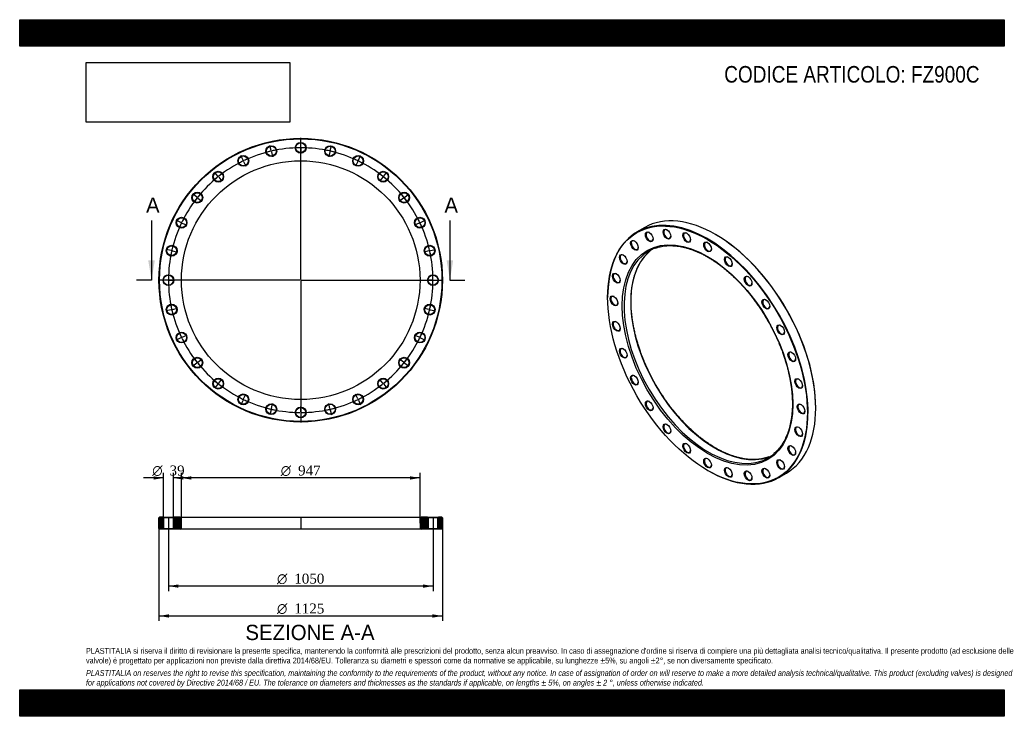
# Model space of a CAD drawing. Header units: millimetres. Extents: x 0 to 3908, y 0 to 2763.
import ezdxf
from ezdxf.enums import TextEntityAlignment as Align
from ezdxf.lldxf.tags import DXFTag

# ---------------------------------------------------------------- set-up
doc = ezdxf.new("R2010")
doc.units = ezdxf.units.MM
doc.header["$LTSCALE"] = 13.157895
for name, color, linetype in [('Default', 7, 'Continuous'), ('DV2_Default', 7, 'Continuous'), ('DV3_Default', 7, 'Continuous'), ('FZ900C', 7, 'Continuous')]:
    doc.layers.add(name, color=color, linetype=linetype)
doc.styles.add('SEACAD_Solid_Edge_ANSI', font='seans.ttf')
doc.styles.add('SEACAD_Solid_Edge_ANSI1_Symbols', font='semeca1.ttf')
doc.styles.add('SEACAD_Times_New_Roman', font='times.ttf')
tags = doc.linetypes.add('CENTER2', pattern=[28.575, 19.05, -3.175, 3.175, -3.175]).pattern_tags.tags
tags[10:11] = [DXFTag(74, 4), DXFTag(75, 0), DXFTag(340, '0'), DXFTag(46, 0.0), DXFTag(50, 0.0), DXFTag(44, 0.0), DXFTag(45, 0.0)]
tags[8:9] = [DXFTag(74, 4), DXFTag(75, 0), DXFTag(340, '0'), DXFTag(46, 0.0), DXFTag(50, 0.0), DXFTag(44, 0.0), DXFTag(45, 0.0)]
tags[6:7] = [DXFTag(74, 4), DXFTag(75, 0), DXFTag(340, '0'), DXFTag(46, 0.0), DXFTag(50, 0.0), DXFTag(44, 0.0), DXFTag(45, 0.0)]
tags[4:5] = [DXFTag(74, 4), DXFTag(75, 0), DXFTag(340, '0'), DXFTag(46, 0.0), DXFTag(50, 0.0), DXFTag(44, 0.0), DXFTag(45, 0.0)]
picture_1 = doc.add_image_def('image1.jpg', size_in_pixel=(4302, 1260))

# ---------------------------------------------------------------- blocks, each defined once
blk = doc.blocks.new('SE')
at = {"layer": 'FZ900C', "color": 7, "linetype": 'Continuous'}
for p, q in [((2480.6, 1938.7), (2450.2, 1921.1)), ((2763.2, 1910), (2761.8, 1910.8)), ((2333.7, 1663.6), (2333.7, 1662)), ((3159.6, 1221.9), (3159.6, 1223.6)), ((2730, 975.5), (2731.4, 974.7)), ((3012.7, 946.9), (3043.1, 964.4))]:
    blk.add_line(p, q, dxfattribs=at)
for centre, major_axis in [((2730, 1433.2), (-280.3, 485.4)), ((2730, 1433.2), (239.3, -414.4)), ((2498.5, 1902), (10.8, -18.6)), ((2568.9, 1912.4), (10.8, -18.6)), ((2647.4, 1898.8), (10.8, -18.6)), ((2439.7, 1868), (10.8, -18.6)), ((2730, 1861.8), (10.8, -18.6)), ((2395.5, 1812.3), (10.8, -18.6)), ((2812.6, 1803.4), (10.8, -18.6)), ((2368.1, 1737.5), (10.8, -18.6)), ((2891.1, 1726.4), (10.8, -18.6)), ((2358.8, 1647.5), (10.8, -18.6)), ((2961.4, 1634.7), (10.8, -18.6)), ((2368.1, 1546.8), (10.8, -18.6)), ((3020.2, 1532.9), (10.8, -18.6)), ((2395.5, 1440.3), (10.8, -18.6)), ((3064.5, 1426.1), (10.8, -18.6)), ((2439.7, 1333.5), (10.8, -18.6)), ((3091.9, 1319.6), (10.8, -18.6)), ((2498.5, 1231.7), (10.8, -18.6)), ((3101.2, 1218.9), (10.8, -18.6)), ((2568.9, 1140), (10.8, -18.6)), ((3091.9, 1128.8), (10.8, -18.6)), ((2647.4, 1063), (10.8, -18.6)), ((3064.5, 1054.1), (10.8, -18.6)), ((2730, 1004.5), (10.8, -18.6)), ((3020.2, 998.4), (10.8, -18.6)), ((2812.6, 967.6), (10.8, -18.6)), ((2961.4, 964.4), (10.8, -18.6)), ((2891.1, 954), (10.8, -18.6))]:
    blk.add_ellipse(centre, major_axis=major_axis, ratio=0.57735, dxfattribs=at)
for centre, major_axis, start_param, end_param in [((2761.8, 1451.6), (-281.3, 487.1), 3.141593, 6.283185), ((2731.4, 1434), (281.3, -487.1), 0, 3.926991), ((2499.9, 1902.8), (-9.8, 16.9), 0, 3.87694), ((2499.9, 1902.8), (-9.8, 16.9), 5.547838, 6.283185), ((2570.3, 1913.2), (-9.8, 16.9), 0, 3.87694), ((2570.3, 1913.2), (-9.8, 16.9), 5.547838, 6.283185), ((2648.8, 1899.6), (-9.8, 16.9), 0, 3.87694), ((2648.8, 1899.6), (-9.8, 16.9), 5.547838, 6.283185), ((2441.2, 1868.8), (-9.8, 16.9), 0, 3.87694), ((2441.2, 1868.8), (-9.8, 16.9), 5.547838, 6.283185), ((2731.4, 1862.7), (-9.8, 16.9), 0, 3.87694), ((2731.4, 1862.7), (-9.8, 16.9), 5.547838, 6.283185), ((2763.2, 1452.4), (280.3, -485.4), 0.785398, 2.356194), ((2759.7, 1450.3), (236.8, -410.1), 3.251101, 6.189146), ((2733.5, 1435.2), (-236.8, 410.1), 0, 0.106941), ((2733.5, 1435.2), (-236.8, 410.1), 6.186256, 6.283185), ((2759.7, 1450.3), (236.8, -410.1), 3.196875, 3.251101), ((2733.5, 1435.2), (-236.8, 410.1), 0.106941, 3.046164), ((2396.9, 1813.1), (-9.8, 16.9), 0, 3.87694), ((2396.9, 1813.1), (-9.8, 16.9), 5.547838, 6.283185), ((2814, 1804.2), (-9.8, 16.9), 0, 3.87694), ((2814, 1804.2), (-9.8, 16.9), 5.547838, 6.283185), ((2369.5, 1738.3), (-9.8, 16.9), 0, 3.87694), ((2369.5, 1738.3), (-9.8, 16.9), 5.547838, 6.283185), ((2892.5, 1727.2), (-9.8, 16.9), 0, 3.87694), ((2892.5, 1727.2), (-9.8, 16.9), 5.547838, 6.283185), ((2360.2, 1648.3), (-9.8, 16.9), 0, 3.87694), ((2360.2, 1648.3), (-9.8, 16.9), 5.547838, 6.283185), ((2962.9, 1635.5), (-9.8, 16.9), 0, 3.87694), ((2962.9, 1635.5), (-9.8, 16.9), 5.547838, 6.283185), ((2369.5, 1547.6), (-9.8, 16.9), 0, 3.87694), ((2369.5, 1547.6), (-9.8, 16.9), 5.547838, 6.283185), ((3021.6, 1533.7), (-9.8, 16.9), 0, 3.87694), ((3021.6, 1533.7), (-9.8, 16.9), 5.547838, 6.283185), ((2396.9, 1441.1), (-9.8, 16.9), 0, 3.87694), ((2396.9, 1441.1), (-9.8, 16.9), 5.547838, 6.283185), ((3065.9, 1426.9), (-9.8, 16.9), 0, 3.87694), ((3065.9, 1426.9), (-9.8, 16.9), 5.547838, 6.283185), ((2441.2, 1334.3), (-9.8, 16.9), 0, 3.87694), ((2441.2, 1334.3), (-9.8, 16.9), 5.547838, 6.283185), ((3093.3, 1320.4), (-9.8, 16.9), 0, 3.87694), ((3093.3, 1320.4), (-9.8, 16.9), 5.547838, 6.283185), ((2499.9, 1232.5), (-9.8, 16.9), 5.547838, 6.283185), ((2499.9, 1232.5), (-9.8, 16.9), 0, 3.87694), ((3102.6, 1219.7), (-9.8, 16.9), 0, 3.87694), ((3102.6, 1219.7), (-9.8, 16.9), 5.547838, 6.283185), ((2570.3, 1140.8), (-9.8, 16.9), 0, 3.87694), ((2570.3, 1140.8), (-9.8, 16.9), 5.547838, 6.283185), ((3093.3, 1129.7), (-9.8, 16.9), 0, 3.87694), ((3093.3, 1129.7), (-9.8, 16.9), 5.547838, 6.283185), ((2648.8, 1063.8), (-9.8, 16.9), 0, 3.87694), ((2648.8, 1063.8), (-9.8, 16.9), 5.547838, 6.283185), ((3065.9, 1054.9), (-9.8, 16.9), 0, 3.87694), ((3065.9, 1054.9), (-9.8, 16.9), 5.547838, 6.283185), ((2731.4, 1005.3), (-9.8, 16.9), 0, 3.87694), ((2731.4, 1005.3), (-9.8, 16.9), 5.547838, 6.283185), ((2733.5, 1435.2), (-236.8, 410.1), 3.046164, 3.248916), ((2759.7, 1450.3), (236.8, -410.1), -0.09404, -0.055283), ((3021.6, 999.2), (-9.8, 16.9), 0, 3.87694), ((3021.6, 999.2), (-9.8, 16.9), 5.547838, 6.283185), ((2814, 968.4), (-9.8, 16.9), 0, 3.87694), ((2814, 968.4), (-9.8, 16.9), 5.547838, 6.283185), ((2962.9, 965.2), (-9.8, 16.9), 0, 3.87694), ((2962.9, 965.2), (-9.8, 16.9), 5.547838, 6.283185), ((2731.4, 1434), (281.3, -487.1), 5.497787, 6.283185), ((2892.5, 954.8), (-9.8, 16.9), 0, 3.87694), ((2892.5, 954.8), (-9.8, 16.9), 5.547838, 6.283185)]:
    blk.add_ellipse(centre, major_axis=major_axis, ratio=0.57735, start_param=start_param, end_param=end_param, dxfattribs=at)
for points, knots in [([(2762.2, 1064), (2759.7, 1065.4), (2753.7, 1068.9), (2742.7, 1075.8), (2730.1, 1084.2), (2717.4, 1093.2), (2704.8, 1102.7), (2692.3, 1112.8), (2679.8, 1123.3), (2667.5, 1134.3), (2655.3, 1145.8), (2643.3, 1157.7), (2631.4, 1170), (2619.8, 1182.8), (2608.3, 1195.9), (2597.1, 1209.4), (2586, 1223.3), (2575.3, 1237.5), (2564.8, 1252), (2554.6, 1266.8), (2544.7, 1281.9), (2535.1, 1297.2), (2525.8, 1312.7), (2516.9, 1328.5), (2508.4, 1344.4), (2500.2, 1360.5), (2492.4, 1376.7), (2484.9, 1393), (2477.9, 1409.4), (2471.3, 1425.9), (2465.1, 1442.3), (2459.4, 1458.9), (2454, 1475.3), (2449.2, 1491.8), (2444.8, 1508.2), (2440.8, 1524.5), (2437.3, 1540.7), (2434.3, 1556.8), (2431.8, 1572.7), (2429.7, 1588.4), (2428.1, 1603.9), (2427, 1619.2), (2426.4, 1634.3), (2426.3, 1649), (2426.6, 1663.5), (2427.5, 1677.7), (2428.8, 1691.5), (2430.6, 1705), (2432.8, 1718.1), (2435.6, 1730.8), (2438.8, 1743.1), (2442.4, 1755), (2446.6, 1766.4), (2451.1, 1777.4), (2456.2, 1787.9), (2461.6, 1797.9), (2467.5, 1807.4), (2473.8, 1816.4), (2480.6, 1824.9), (2487.6, 1832.7), (2494, 1839), (2497.6, 1842.1), (2499, 1843.3)], [0, 0, 0, 0, 0.008899, 0.025826, 0.042755, 0.059686, 0.076618, 0.093551, 0.110487, 0.127424, 0.144363, 0.161303, 0.178245, 0.195188, 0.212133, 0.229079, 0.246026, 0.262974, 0.279923, 0.296873, 0.313823, 0.330773, 0.347724, 0.364675, 0.381626, 0.398576, 0.415526, 0.432476, 0.449425, 0.466373, 0.48332, 0.500265, 0.51721, 0.534153, 0.551095, 0.568035, 0.584973, 0.601909, 0.618843, 0.635776, 0.652706, 0.669635, 0.686562, 0.703487, 0.720411, 0.737333, 0.754256, 0.771179, 0.788102, 0.805028, 0.821957, 0.838891, 0.855831, 0.87278, 0.88974, 0.906713, 0.923701, 0.940708, 0.957734, 0.974781, 0.991849, 1, 1, 1, 1]), ([(2520.3, 1856.3), (2520.9, 1856.6), (2524.5, 1858), (2532, 1860.3), (2542.2, 1862.9), (2552.7, 1864.9), (2563.6, 1866.3), (2574.6, 1867), (2585.9, 1867.1), (2597.4, 1866.6), (2609.1, 1865.4), (2621, 1863.7), (2633, 1861.3), (2645.2, 1858.3), (2657.5, 1854.7), (2670, 1850.4), (2682.5, 1845.6), (2695.1, 1840.2), (2707.8, 1834.2), (2720.5, 1827.6), (2733.2, 1820.4), (2745.9, 1812.7), (2758.6, 1804.4), (2771.3, 1795.6), (2783.9, 1786.3), (2796.5, 1776.4), (2809, 1766.1), (2821.3, 1755.2), (2833.6, 1743.9), (2845.6, 1732.2), (2857.6, 1720), (2869.3, 1707.4), (2880.9, 1694.4), (2892.2, 1681), (2903.3, 1667.3), (2914.1, 1653.2), (2924.7, 1638.8), (2935, 1624.1), (2945, 1609.1), (2954.7, 1593.9), (2964.1, 1578.4), (2973.2, 1562.7), (2981.9, 1546.9), (2990.2, 1530.8), (2998.1, 1514.7), (3005.7, 1498.4), (3012.9, 1482), (3019.6, 1465.6), (3025.9, 1449.1), (3031.9, 1432.6), (3037.3, 1416.1), (3042.4, 1399.6), (3046.9, 1383.2), (3051, 1366.8), (3054.7, 1350.6), (3057.9, 1334.5), (3060.6, 1318.5), (3062.8, 1302.7), (3064.6, 1287.1), (3065.9, 1271.8), (3066.6, 1256.6), (3067, 1241.7), (3066.8, 1227.2), (3066.1, 1212.9), (3065, 1198.9), (3063.3, 1185.3), (3061.2, 1172.1), (3058.7, 1159.2), (3055.6, 1146.8), (3052.1, 1134.7), (3048.2, 1123.1), (3043.7, 1112), (3038.9, 1101.3), (3033.6, 1091.2), (3027.8, 1081.5), (3021.7, 1072.3), (3015.1, 1063.6), (3008.1, 1055.6), (3000.9, 1048.1), (2996.3, 1044.1), (2993.8, 1041.8)], [0, 0, 0, 0, 0.002256, 0.015353, 0.028439, 0.041512, 0.054569, 0.067611, 0.080638, 0.09365, 0.106649, 0.119637, 0.132616, 0.145587, 0.158552, 0.171513, 0.18447, 0.197425, 0.210378, 0.223331, 0.236284, 0.249237, 0.262191, 0.275145, 0.288101, 0.301057, 0.314016, 0.326975, 0.339936, 0.352898, 0.365861, 0.378825, 0.391791, 0.404757, 0.417724, 0.430693, 0.443661, 0.456631, 0.4696, 0.482571, 0.495541, 0.508511, 0.521482, 0.534452, 0.547422, 0.560392, 0.573361, 0.586329, 0.599297, 0.612264, 0.62523, 0.638195, 0.651159, 0.664121, 0.677083, 0.690043, 0.703001, 0.715958, 0.728913, 0.741867, 0.75482, 0.767771, 0.780721, 0.79367, 0.806619, 0.819568, 0.832517, 0.845468, 0.85842, 0.871376, 0.884337, 0.897303, 0.910277, 0.923261, 0.936256, 0.949264, 0.962287, 0.975325, 0.988379, 1, 1, 1, 1]), ([(2973.6, 1029.5), (2970.4, 1028.3), (2964.7, 1026.3), (2954.7, 1023.5), (2944.3, 1021.3), (2933.5, 1019.7), (2922.6, 1018.8), (2911.3, 1018.4), (2899.9, 1018.7), (2888.3, 1019.6), (2876.5, 1021.2), (2864.5, 1023.4), (2852.4, 1026.1), (2840.1, 1029.5), (2827.7, 1033.5), (2815.2, 1038.2), (2802.6, 1043.4), (2789.9, 1049.2), (2777.6, 1055.4), (2768, 1060.6), (2763.3, 1063.3), (2762.2, 1064)], [0, 0, 0, 0, 0.049692, 0.105382, 0.161016, 0.216589, 0.272095, 0.327535, 0.382912, 0.438233, 0.493504, 0.548731, 0.603924, 0.659088, 0.714231, 0.769358, 0.824474, 0.879582, 0.934687, 0.986885, 1, 1, 1, 1])]:
    blk.add_open_spline(points, degree=3, knots=knots, dxfattribs=at)
blk = doc.blocks.new('SE1')
at = {"layer": 'Default', "color": 7, "linetype": 'CENTER2'}
for start, end in [(103.1845, 115.3869), (90.3274, 102.5297), (77.4703, 89.6726), (64.6131, 76.8155), (116.0417, 128.244), (51.756, 63.9583), (128.8988, 141.1012), (38.8988, 51.1012), (141.756, 153.9583), (26.0417, 38.244), (154.6131, 166.8155), (13.1845, 25.3869), (167.4703, 179.6726), (0.3274, 12.5297), (180.3274, 192.5297), (347.4703, 359.6726), (193.1845, 205.3869), (334.6131, 346.8155), (206.0417, 218.244), (321.756, 333.9583), (218.8988, 231.1012), (308.8988, 321.1012), (231.756, 243.9583), (296.0417, 308.244), (244.6131, 256.8155), (283.1845, 295.3869), (257.4703, 269.6726), (270.3274, 282.5297)]:
    blk.add_arc((1115.4, 1730.1), 525, start, end, dxfattribs=at)
at = {"layer": 'DV2_Default', "color": 7, "linetype": 'CENTER2'}
for p, q in [((1115.4, 1733.1), (1115.4, 2294.3)), ((1115.4, 2258.1), (1115.4, 2278.3)), ((997.9, 2244.8), (993.4, 2264.6)), ((998.9, 2240.5), (998.2, 2243.4)), ((999.2, 2239), (1003.7, 2219.2)), ((1115.4, 2253.6), (1115.4, 2256.6)), ((1115.4, 2252.1), (1115.4, 2231.8)), ((1231.5, 2239), (1227, 2219.2)), ((1231.9, 2240.5), (1232.5, 2243.4)), ((1232.9, 2244.8), (1237.4, 2264.6)), ((886.3, 2205.8), (877.5, 2224)), ((888.2, 2201.7), (886.9, 2204.4)), ((888.9, 2200.4), (897.7, 2182.1)), ((1341.9, 2200.4), (1333.1, 2182.1)), ((1342.5, 2201.7), (1343.8, 2204.4)), ((1344.5, 2205.8), (1353.2, 2224)), ((786.2, 2142.9), (773.5, 2158.7)), ((1444.6, 2142.9), (1457.2, 2158.7)), ((789, 2139.4), (787.1, 2141.7)), ((789.9, 2138.2), (802.5, 2122.4)), ((1440.8, 2138.2), (1428.2, 2122.4)), ((1441.8, 2139.4), (1443.6, 2141.7)), ((702.6, 2059.3), (686.7, 2071.9)), ((1528.2, 2059.3), (1544, 2071.9)), ((706.1, 2056.5), (703.7, 2058.3)), ((707.3, 2055.5), (723.1, 2042.9)), ((1523.5, 2055.5), (1507.7, 2042.9)), ((1524.7, 2056.5), (1527, 2058.3)), ((639.7, 1959.2), (621.4, 1968)), ((643.7, 1957.2), (641, 1958.5)), ((645.1, 1956.6), (663.3, 1947.8)), ((1585.7, 1956.6), (1567.4, 1947.8)), ((1587, 1957.2), (1589.7, 1958.5)), ((1591.1, 1959.2), (1609.3, 1968)), ((600.6, 1847.6), (580.9, 1852.1)), ((605, 1846.6), (602.1, 1847.2)), ((606.5, 1846.2), (626.2, 1841.7)), ((1624.3, 1846.2), (1604.5, 1841.7)), ((1625.7, 1846.6), (1628.7, 1847.2)), ((1630.1, 1847.6), (1649.9, 1852.1)), ((1112.4, 1730.1), (551.1, 1730.1)), ((587.4, 1730.1), (567.1, 1730.1)), ((591.9, 1730.1), (588.9, 1730.1)), ((593.4, 1730.1), (613.6, 1730.1)), ((1116.9, 1730.1), (1113.9, 1730.1)), ((1115.4, 1731.6), (1115.4, 1728.6)), ((1115.4, 1727.1), (1115.4, 1165.8)), ((1118.4, 1730.1), (1679.6, 1730.1)), ((1637.4, 1730.1), (1617.1, 1730.1)), ((1637.4, 1730.1), (1619.1, 1730.1)), ((1638.9, 1730.1), (1641.9, 1730.1)), ((1638.9, 1730.1), (1641.9, 1730.1)), ((1643.4, 1730.1), (1661.6, 1730.1)), ((1643.4, 1730.1), (1663.6, 1730.1)), ((600.6, 1612.6), (580.9, 1608.1)), ((605, 1613.6), (602.1, 1612.9)), ((606.5, 1613.9), (626.2, 1618.4)), ((1624.3, 1613.9), (1604.5, 1618.4)), ((1625.7, 1613.6), (1628.7, 1612.9)), ((1630.1, 1612.6), (1649.9, 1608.1)), ((639.7, 1501), (621.4, 1492.2)), ((643.7, 1502.9), (641, 1501.6)), ((645.1, 1503.6), (663.3, 1512.4)), ((1585.7, 1503.6), (1567.4, 1512.4)), ((1587, 1502.9), (1589.7, 1501.6)), ((1591.1, 1501), (1609.3, 1492.2)), ((707.3, 1404.6), (723.1, 1417.2)), ((1523.5, 1404.6), (1507.7, 1417.2)), ((702.6, 1400.9), (686.7, 1388.2)), ((706.1, 1403.7), (703.7, 1401.8)), ((1524.7, 1403.7), (1527, 1401.8)), ((1528.2, 1400.9), (1544, 1388.2)), ((789.9, 1322), (802.5, 1337.8)), ((1440.8, 1322), (1428.2, 1337.8)), ((786.2, 1317.3), (773.5, 1301.4)), ((789, 1320.8), (787.1, 1318.4)), ((1441.8, 1320.8), (1443.6, 1318.4)), ((1444.6, 1317.3), (1457.2, 1301.4)), ((886.3, 1254.4), (877.5, 1236.1)), ((888.2, 1258.4), (886.9, 1255.7)), ((888.9, 1259.8), (897.7, 1278)), ((1341.9, 1259.8), (1333.1, 1278)), ((1342.5, 1258.4), (1343.8, 1255.7)), ((1344.5, 1254.4), (1353.2, 1236.1)), ((997.9, 1215.3), (993.4, 1195.6)), ((998.9, 1219.7), (998.2, 1216.8)), ((999.2, 1221.2), (1003.7, 1240.9)), ((1115.4, 1208.1), (1115.4, 1228.3)), ((1231.5, 1221.2), (1227, 1240.9)), ((1231.9, 1219.7), (1232.5, 1216.8)), ((1232.9, 1215.3), (1237.4, 1195.6)), ((1115.4, 1206.6), (1115.4, 1203.6)), ((1115.4, 1202.1), (1115.4, 1181.8))]:
    blk.add_line(p, q, dxfattribs=at)
for start, end in [(103.1845, 105.3945), (102.6934, 103.0208), (100.3198, 102.5297), (90.3274, 92.5374), (89.8363, 90.1637), (87.4626, 89.6726), (77.4703, 79.6802), (76.9792, 77.3066), (74.6055, 76.8155), (116.0417, 118.2517), (115.5506, 115.878), (113.1769, 115.3869), (64.6131, 66.8231), (64.122, 64.4494), (61.7483, 63.9583), (126.034, 128.244), (51.756, 53.966), (128.8988, 131.1088), (128.4077, 128.7351), (51.2649, 51.5923), (48.8912, 51.1012), (138.8912, 141.1012), (38.8988, 41.1088), (141.756, 143.966), (141.2649, 141.5923), (38.4077, 38.7351), (36.034, 38.244), (154.6131, 156.8231), (154.122, 154.4494), (151.7483, 153.9583), (26.0417, 28.2517), (25.5506, 25.878), (23.1769, 25.3869), (167.4703, 169.6802), (166.9792, 167.3066), (164.6055, 166.8155), (13.1845, 15.3945), (12.6934, 13.0208), (10.3198, 12.5297), (177.4626, 179.6726), (179.8363, 180.1637), (180.3274, 182.5374), (0.3274, 2.5374), (0.3274, 2.3191), (357.6809, 359.6726), (357.4626, 359.6726), (359.8363, 0.1637), (359.8363, 0.1637), (190.3198, 192.5297), (192.6934, 193.0208), (193.1845, 195.3945), (344.6055, 346.8155), (346.9792, 347.3066), (347.4703, 349.6802), (203.1769, 205.3869), (205.5506, 205.878), (206.0417, 208.2517), (331.7483, 333.9583), (334.122, 334.4494), (334.6131, 336.8231), (216.034, 218.244), (321.756, 323.966), (218.4077, 218.7351), (218.8988, 221.1088), (318.8912, 321.1012), (321.2649, 321.5923), (228.8912, 231.1012), (308.8988, 311.1088), (231.2649, 231.5923), (231.756, 233.966), (306.034, 308.244), (308.4077, 308.7351), (241.7483, 243.9583), (244.122, 244.4494), (244.6131, 246.8231), (293.1769, 295.3869), (295.5506, 295.878), (296.0417, 298.2517), (254.6055, 256.8155), (256.9792, 257.3066), (257.4703, 259.6802), (280.3198, 282.5297), (282.6934, 283.0208), (283.1845, 285.3945), (267.4626, 269.6726), (269.8363, 270.1637), (270.3274, 272.5374)]:
    blk.add_arc((1115.4, 1730.1), 525, start, end, dxfattribs=at)
at = {"layer": 'FZ900C', "color": 7, "linetype": 'Continuous'}
for centre, radius in [((1115.4, 1730.1), 562.5), ((1115.4, 1730.1), 560.5), ((1115.4, 2255.1), 21.5), ((1115.4, 2255.1), 19.5), ((998.5, 2241.9), 21.5), ((998.5, 2241.9), 19.5), ((1232.2, 2241.9), 21.5), ((1232.2, 2241.9), 19.5), ((1115.4, 1730.1), 473.5), ((887.6, 2203.1), 21.5), ((887.6, 2203.1), 19.5), ((1343.2, 2203.1), 21.5), ((1343.2, 2203.1), 19.5), ((788, 2140.5), 21.5), ((788, 2140.5), 19.5), ((1442.7, 2140.5), 21.5), ((1442.7, 2140.5), 19.5), ((704.9, 2057.4), 21.5), ((704.9, 2057.4), 19.5), ((1525.8, 2057.4), 21.5), ((1525.8, 2057.4), 19.5), ((642.4, 1957.9), 21.5), ((642.4, 1957.9), 19.5), ((1588.4, 1957.9), 21.5), ((1588.4, 1957.9), 19.5), ((603.5, 1846.9), 21.5), ((603.5, 1846.9), 19.5), ((1627.2, 1846.9), 21.5), ((1627.2, 1846.9), 19.5), ((590.4, 1730.1), 21.5), ((590.4, 1730.1), 19.5), ((1640.4, 1730.1), 21.5), ((1640.4, 1730.1), 19.5), ((603.5, 1613.3), 21.5), ((603.5, 1613.3), 19.5), ((1627.2, 1613.3), 21.5), ((1627.2, 1613.3), 19.5), ((642.4, 1502.3), 21.5), ((642.4, 1502.3), 19.5), ((1588.4, 1502.3), 21.5), ((1588.4, 1502.3), 19.5), ((704.9, 1402.7), 21.5), ((704.9, 1402.7), 19.5), ((1525.8, 1402.7), 21.5), ((1525.8, 1402.7), 19.5), ((788, 1319.6), 21.5), ((788, 1319.6), 19.5), ((1442.7, 1319.6), 21.5), ((1442.7, 1319.6), 19.5), ((887.6, 1257.1), 21.5), ((887.6, 1257.1), 19.5), ((1343.2, 1257.1), 21.5), ((1343.2, 1257.1), 19.5), ((998.5, 1218.2), 21.5), ((998.5, 1218.2), 19.5), ((1115.4, 1205.1), 21.5), ((1115.4, 1205.1), 19.5), ((1232.2, 1218.2), 21.5), ((1232.2, 1218.2), 19.5)]:
    blk.add_circle(centre, radius, dxfattribs=at)
blk = doc.blocks.new('SE3')
at = {"color": 7, "linetype": 'Continuous', "style": 'SEACAD_Solid_Edge_ANSI'}
blk.add_text('A', height=60.5, dxfattribs=at).set_placement((501.4, 2057.7), align=Align.TOP_LEFT)
blk = doc.blocks.new('SE4')
at = {"color": 7, "linetype": 'Continuous', "style": 'SEACAD_Solid_Edge_ANSI'}
blk.add_text('A', height=60.5, dxfattribs=at).set_placement((1685.7, 2057.7), align=Align.TOP_LEFT)
blk = doc.blocks.new('SEANNOT_GROUP')
at = {"linetype": 'Continuous'}
blk.add_hatch(color=7, dxfattribs=at).paths.add_polyline_path([(510.1, 1809), (523.3, 1730.1), (536.4, 1809)])
at = {"color": 7, "linetype": 'Continuous'}
blk.add_lwpolyline([(523.3, 1966.9), (523.3, 1730.1)], dxfattribs=at)
blk = doc.blocks.new('SEANNOT_GROUP1')
at = {"linetype": 'Continuous'}
blk.add_hatch(color=7, dxfattribs=at).paths.add_polyline_path([(1694.3, 1809), (1707.5, 1730.1), (1720.6, 1809)])
at = {"color": 7, "linetype": 'Continuous'}
blk.add_lwpolyline([(1707.5, 1966.9), (1707.5, 1730.1)], dxfattribs=at)
blk = doc.blocks.new('SE2')
at = {"layer": 'Default', "color": 7, "linetype": 'CENTER2'}
for p, q in [((523.3, 1730.1), (464.1, 1730.1)), ((1707.5, 1730.1), (1766.7, 1730.1))]:
    blk.add_line(p, q, dxfattribs=at)
at = {"layer": 'Default'}
for name in ['SE3', 'SE4', 'SEANNOT_GROUP', 'SEANNOT_GROUP1']:
    blk.add_blockref(name, (0, 0), dxfattribs=at)
blk = doc.blocks.new('SE5')
at = {"layer": 'FZ900C', "linetype": 'Continuous'}
h = blk.add_hatch(dxfattribs=at)
h.set_pattern_fill('LINE', scale=0.62992, angle=45, style=0)
h.paths.add_polyline_path([(568.9, 789.7), (554.9, 789.7), (552.9, 787.7), (552.9, 744.7), (554.9, 742.7), (568.9, 742.7), (570.9, 744.7), (570.9, 787.7)])
h = blk.add_hatch(dxfattribs=at)
h.set_pattern_fill('LINE', scale=0.629921, angle=45, style=0)
edge = h.paths.add_edge_path()
edge.add_line((611.9, 742.7), (636.9, 742.7))
edge.add_arc((636.9, 747.7), 5, 270, 360)
edge.add_line((641.9, 747.7), (641.9, 784.7))
edge.add_arc((636.9, 784.7), 5, 0, 90)
edge.add_line((636.9, 789.7), (611.9, 789.7))
edge.add_line((611.9, 789.7), (609.9, 787.7))
edge.add_line((609.9, 787.7), (609.9, 744.7))
edge.add_line((609.9, 744.7), (611.9, 742.7))
h = blk.add_hatch(dxfattribs=at)
h.set_pattern_fill('LINE', scale=0.629921, angle=45, style=0)
edge = h.paths.add_edge_path()
edge.add_line((1620.9, 744.7), (1620.9, 787.7))
edge.add_line((1620.9, 787.7), (1618.9, 789.7))
edge.add_line((1618.9, 789.7), (1593.9, 789.7))
edge.add_arc((1593.9, 784.7), 5, 90, 180)
edge.add_line((1588.9, 784.7), (1588.9, 747.7))
edge.add_arc((1593.9, 747.7), 5, 180, 270)
edge.add_line((1593.9, 742.7), (1618.9, 742.7))
edge.add_line((1618.9, 742.7), (1620.9, 744.7))
h = blk.add_hatch(dxfattribs=at)
h.set_pattern_fill('LINE', scale=0.629921, angle=45, style=0)
h.paths.add_polyline_path([(1659.9, 787.7), (1659.9, 744.7), (1661.9, 742.7), (1675.9, 742.7), (1677.9, 744.7), (1677.9, 787.7), (1675.9, 789.7), (1661.9, 789.7)])
at = {"layer": 'DV3_Default', "color": 7, "linetype": 'CENTER2'}
for p, q in [((590.4, 791.4), (590.4, 740.9)), ((1115.4, 791.4), (1115.4, 740.9)), ((1640.4, 791.4), (1640.4, 740.9))]:
    blk.add_line(p, q, dxfattribs=at)
at = {"layer": 'FZ900C', "color": 7, "linetype": 'Continuous'}
for p, q in [((554.9, 789.7), (552.9, 787.7)), ((552.9, 744.7), (552.9, 787.7)), ((568.9, 789.7), (554.9, 789.7)), ((568.9, 789.7), (611.9, 789.7)), ((568.9, 789.7), (570.9, 787.7)), ((609.9, 787.7), (570.9, 787.7)), ((570.9, 787.7), (570.9, 744.7)), ((609.9, 787.7), (611.9, 789.7)), ((609.9, 744.7), (609.9, 787.7)), ((636.9, 789.7), (611.9, 789.7)), ((636.9, 789.7), (1593.9, 789.7)), ((641.9, 747.7), (641.9, 784.7)), ((1588.9, 784.7), (1588.9, 747.7)), ((1618.9, 789.7), (1593.9, 789.7)), ((1618.9, 789.7), (1661.9, 789.7)), ((1618.9, 789.7), (1620.9, 787.7)), ((1659.9, 787.7), (1620.9, 787.7)), ((1620.9, 787.7), (1620.9, 744.7)), ((1659.9, 787.7), (1661.9, 789.7)), ((1659.9, 744.7), (1659.9, 787.7)), ((1675.9, 789.7), (1661.9, 789.7)), ((1677.9, 787.7), (1675.9, 789.7)), ((1677.9, 787.7), (1677.9, 744.7)), ((552.9, 744.7), (554.9, 742.7)), ((568.9, 742.7), (554.9, 742.7)), ((570.9, 744.7), (568.9, 742.7)), ((611.9, 742.7), (568.9, 742.7)), ((570.9, 744.7), (609.9, 744.7)), ((611.9, 742.7), (609.9, 744.7)), ((636.9, 742.7), (611.9, 742.7)), ((1593.9, 742.7), (636.9, 742.7)), ((1618.9, 742.7), (1593.9, 742.7)), ((1620.9, 744.7), (1618.9, 742.7)), ((1661.9, 742.7), (1618.9, 742.7)), ((1620.9, 744.7), (1659.9, 744.7)), ((1661.9, 742.7), (1659.9, 744.7)), ((1675.9, 742.7), (1661.9, 742.7)), ((1675.9, 742.7), (1677.9, 744.7))]:
    blk.add_line(p, q, dxfattribs=at)
for centre, start, end in [((636.9, 784.7), 0, 90), ((1593.9, 784.7), 90, 180), ((636.9, 747.7), 270, 0), ((1593.9, 747.7), 180, 270)]:
    blk.add_arc(centre, 5, start, end, dxfattribs=at)
blk = doc.blocks.new('GDimGGroup')
at = {"layer": 'Default', "linetype": 'Continuous'}
for points in [[(681.3, 952), (641.9, 945.4), (681.3, 938.8)], [(1549.4, 952), (1549.4, 938.8), (1588.9, 945.4)]]:
    blk.add_hatch(color=7, dxfattribs=at).paths.add_polyline_path(points)
at = {"layer": 'Default', "color": 7, "linetype": 'Continuous'}
for p, q in [((641.9, 766.2), (641.9, 965.1)), ((1588.9, 945.4), (641.9, 945.4)), ((1588.9, 766.2), (1588.9, 965.1))]:
    blk.add_line(p, q, dxfattribs=at)
for s, height, style, p in [('O', 39.5, 'SEACAD_Solid_Edge_ANSI1_Symbols', (1036.1, 994.7)), ('947', 39.47, 'SEACAD_Times_New_Roman', (1104.8, 994.7))]:
    blk.add_text(s, height=height, dxfattribs=dict(at, style=style)).set_placement(p, align=Align.TOP_LEFT)
blk = doc.blocks.new('GDimGGroup1')
at = {"layer": 'Default', "linetype": 'Continuous'}
for points in [[(592.3, 391.4), (592.3, 404.6), (552.9, 398)], [(1638.4, 391.4), (1677.9, 398), (1638.4, 404.6)]]:
    blk.add_hatch(color=7, dxfattribs=at).paths.add_polyline_path(points)
at = {"layer": 'Default', "color": 7, "linetype": 'Continuous'}
for p, q in [((552.9, 766.2), (552.9, 378.3)), ((1677.9, 766.2), (1677.9, 378.3)), ((552.9, 398), (1677.9, 398))]:
    blk.add_line(p, q, dxfattribs=at)
for s, height, style, p in [('O', 39.5, 'SEACAD_Solid_Edge_ANSI1_Symbols', (1021.2, 447.4)), ('1125', 39.47, 'SEACAD_Times_New_Roman', (1089.9, 447.4))]:
    blk.add_text(s, height=height, dxfattribs=dict(at, style=style)).set_placement(p, align=Align.TOP_LEFT)
blk = doc.blocks.new('GDimGGroup2')
at = {"layer": 'Default', "linetype": 'Continuous'}
for points in [[(629.8, 509.9), (629.8, 523), (590.4, 516.4)], [(1600.9, 509.9), (1640.4, 516.4), (1600.9, 523)]]:
    blk.add_hatch(color=7, dxfattribs=at).paths.add_polyline_path(points)
at = {"layer": 'Default', "color": 7, "linetype": 'Continuous'}
for p, q in [((590.4, 740.9), (590.4, 496.7)), ((1640.4, 740.9), (1640.4, 496.7)), ((1640.4, 516.4), (590.4, 516.4))]:
    blk.add_line(p, q, dxfattribs=at)
for s, height, style, p in [('O', 39.5, 'SEACAD_Solid_Edge_ANSI1_Symbols', (1021.2, 565.8)), ('1050', 39.47, 'SEACAD_Times_New_Roman', (1089.9, 565.8))]:
    blk.add_text(s, height=height, dxfattribs=dict(at, style=style)).set_placement(p, align=Align.TOP_LEFT)
blk = doc.blocks.new('GDimGGroup3')
at = {"layer": 'Default', "linetype": 'Continuous'}
for points in [[(531.4, 952), (531.4, 938.9), (570.9, 945.4)], [(649.3, 952), (609.9, 945.4), (649.3, 938.9)]]:
    blk.add_hatch(color=7, dxfattribs=at).paths.add_polyline_path(points)
at = {"layer": 'Default', "color": 7, "linetype": 'Continuous'}
for p, q in [((570.9, 945.4), (491.9, 945.4)), ((570.9, 787.7), (570.9, 965.2)), ((609.9, 787.7), (609.9, 965.2)), ((688.8, 945.4), (609.9, 945.4))]:
    blk.add_line(p, q, dxfattribs=at)
for s, height, style, p in [('O', 39.5, 'SEACAD_Solid_Edge_ANSI1_Symbols', (526.1, 994.8)), ('39', 39.47, 'SEACAD_Times_New_Roman', (594.8, 994.8))]:
    blk.add_text(s, height=height, dxfattribs=dict(at, style=style)).set_placement(p, align=Align.TOP_LEFT)

msp = doc.modelspace()

# ---------------------------------------------------------------- hatches: boundary and pattern name
at = {"layer": 'Default', "linetype": 'Continuous'}
h = msp.add_hatch(dxfattribs=at)
h.set_pattern_fill('LINE', scale=0.629921, angle=45, style=0)
h.paths.add_polyline_path([(3907.9, 2657.9), (3907.9, 2763.2), (0, 2763.2), (0, 2657.9)])
for points in [[(3907.9, 2657.9), (3907.9, 2763.2), (0, 2763.2), (0, 2657.9)], [(3907.9, 0), (3907.9, 105.3), (0, 105.3), (0, 0)]]:
    msp.add_hatch(color=7, dxfattribs=at).paths.add_polyline_path(points)
h = msp.add_hatch(dxfattribs=at)
h.set_pattern_fill('LINE', scale=0.629921, angle=45, style=0)
h.paths.add_polyline_path([(3907.9, 0), (3907.9, 105.3), (0, 105.3), (0, 0)])

# ---------------------------------------------------------------- linework, layer by layer
at = {"layer": 'Default', "color": 7, "linetype": 'Continuous'}
for p, q in [((0, 2763.2), (3907.9, 2763.2)), ((0, 2657.9), (0, 2763.2)), ((3907.9, 2763.2), (3907.9, 2657.9)), ((3907.9, 2657.9), (0, 2657.9)), ((0, 105.3), (3907.9, 105.3)), ((0, 0), (0, 105.3)), ((3907.9, 105.3), (3907.9, 0)), ((3907.9, 0), (0, 0))]:
    msp.add_line(p, q, dxfattribs=at)

# ---------------------------------------------------------------- block references
at = {"layer": 'Default'}
for name in ['SE1', 'SE2', 'SE', 'GDimGGroup3', 'GDimGGroup', 'SE5', 'GDimGGroup1', 'GDimGGroup2']:
    msp.add_blockref(name, (0, 0), dxfattribs=at)

# ---------------------------------------------------------------- texts
at = {"layer": 'Default', "color": 7, "linetype": 'Continuous', "style": 'SEACAD_Solid_Edge_ANSI'}
msp.add_text('SEZIONE A-A', height=60.526, dxfattribs=at).set_placement((895.8, 362.9), align=Align.TOP_LEFT)
at = {"layer": 'Default', "attachment_point": 1}
for s, insert, char_height, width in [('{\\fArial Narrow|b0||i0||c0|p34;\\C7;\\H65.78947368;\\W1.;CODICE ARTICOLO: FZ900C}', (2796.3, 2579.4), 65.789, 1043.416), ("{\\fArial Narrow|b0||i0||c0|p34;\\C7;\\H23.02631579;\\W1.;PLASTITALIA si riserva il diritto di revisionare la presente specifica, mantenendo la conformità alle prescrizioni del prodotto, senza alcun preavviso. In caso di assegnazione d'ordine si riserva di compiere una più dettagliata analisi tecnico/qualitativa. Il presente prodotto (ad esclusione delle \\P}{\\fArial Narrow|b0||i0||c0|p34;\\C7;\\H23.02631579;\\W1.;valvole) è progettato per applicazioni non previste dalla direttiva 2014/68/EU. Tolleranza su diametri e spessori come da normative se applicabile, su lunghezze ±5%, su angoli ±2°, se non diversamente specificato.\\P}{\\fArial Narrow|b0||i0||c0|p34;\\C7;\\H6.578947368;\\W1.;   \\P}{\\fArial Narrow|b0||i1||c0|p34;\\C7;\\H23.02631579;\\W1.;PLASTITALIA on reserves the right to revise this specification, maintaining the conformity to the requirements of the product, without any notice. In case of assignation of order on will reserve to make a more detailed analysis technical/qualitative. This product (excluding valves) is designed \\P}{\\fArial Narrow|b0||i1||c0|p34;\\C7;\\H23.02631579;\\W1.;for applications not covered by Directive 2014/68 / EU. The tolerance on diameters and thicknesses as the standards if applicable, on lengths ± 5%, on angles ± 2 °, unless otherwise indicated.\\P}", (263.2, 271.1), 23.0263, 3381.579)]:
    msp.add_mtext(s, dxfattribs=dict(at, insert=insert, char_height=char_height, width=width))

# ---------------------------------------------------------------- pictures from other files: only their frames are drawn
image = msp.add_image(picture_1, insert=(263.2, 2356.6), size_in_units=(808.6, 236.8))
image.dxf.flags = 7

doc.saveas('drawing.dxf')
